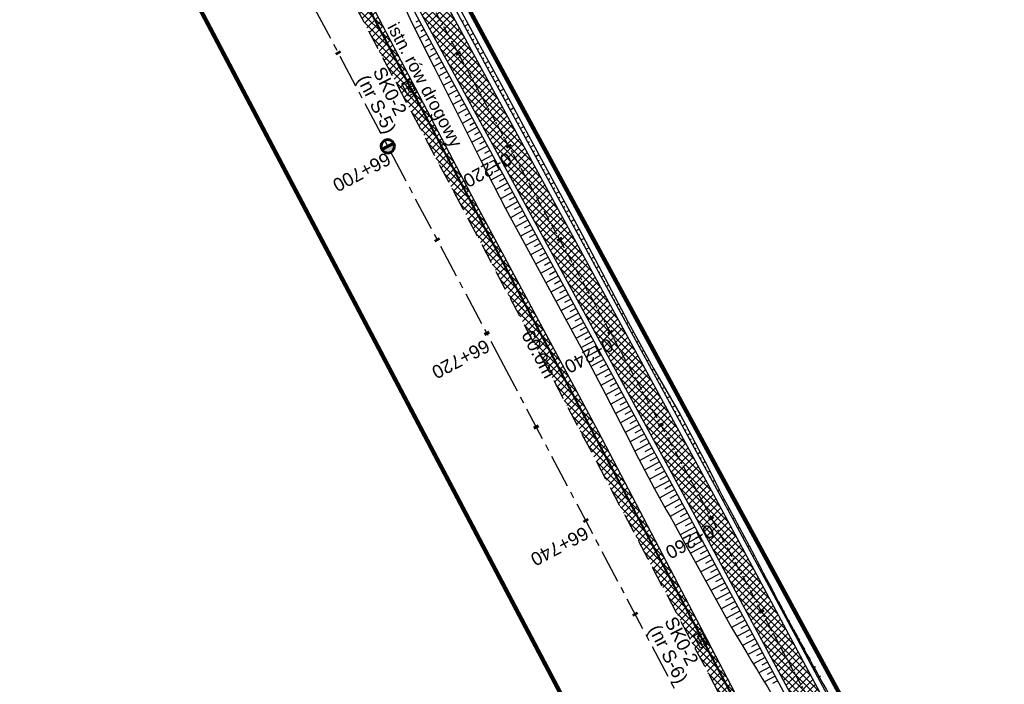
# Model space of a CAD drawing. Header units: metres. Extents: x 7529682 to 7533711, y 5721186 to 5727842.
# Tile 107 of 110: x 7529773 to 7529866, y 5727552 to 5727615. Entities that reach past the tile are written whole.
import ezdxf

# ---------------------------------------------------------------- set-up
doc = ezdxf.new("R2010")
doc.units = ezdxf.units.M
for name, pattern in [('817-dzialki-09-05-04$0$HIDDEN', [0.375, 0.25, -0.125]), ('CENTER', [50.8, 31.75, -6.35, 6.35, -6.35]), ('HIDDEN', [9.525, 6.35, -3.175])]:
    doc.linetypes.add(name, pattern=pattern)
for name, color, linetype in [('C-DROGI-SYTUACJA-ETYKIETY', 7, 'Continuous'), ('D-hatch-pobocza', 131, 'Continuous'), ('D-pobocza', 7, 'Continuous'), ('D-skarpa', 7, 'Continuous'), ('D-skarpa-kreskowanie', 7, 'Continuous')]:
    doc.layers.add(name, color=color, linetype=linetype)
doc.layers.add('D-hatch-ciag-pieszo-rowerowy', color=7, linetype='Continuous', lineweight=13, true_color=0xff9f80)
doc.layers.add('D-LR-etap-III', color=7, linetype='817-dzialki-09-05-04$0$HIDDEN', lineweight=50, true_color=0xff1aff)
for name, color, linetype, lineweight in [('D-krawędzie', 7, 'Continuous', 30), ('D-obrzeża', 7, 'Continuous', 30), ('D-opisy', 7, 'Continuous', 30), ('D-oś', 10, 'CENTER', 30), ('Sieci-T-kanal technologiczny', 4, 'kt kanał technologiczny', 30)]:
    doc.layers.add(name, color=color, linetype=linetype, lineweight=lineweight)
for name, color, linetype, true_color in [('D-opis-KT-dlugosci', 7, 'Continuous', 0xff8000), ('D-opis-KT-studnie', 7, 'Continuous', 0xff8000), ('poprzeczki', 7, 'Continuous', 0x0000c7)]:
    doc.layers.add(name, color=color, linetype=linetype, true_color=true_color)
doc.styles.add('ARIAL', font='arial.ttf', dxfattribs={"height": 1})
doc.styles.get("Standard").update_dxf_attribs({"font": 'arial.ttf'})
doc.linetypes.add('kt kanał technologiczny', pattern='A,1,-0.8,["kt",Standard,S=0.5,R=0,X=-0.7,Y=-0.15],-0.3', length=2.1)
pattern_1 = [(45, (0, 0), (-0.33675960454, 0.33675960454), []), (135, (0, 0), (-0.33675960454, -0.33675960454), [])]

# ---------------------------------------------------------------- blocks, each defined once
blk = doc.blocks.new('kilometraz')
at = {"linetype": 'ByBlock', "lineweight": -2}
blk.add_hatch(color=0, dxfattribs=at).paths.add_polyline_path([(0, -0.28125, 0.41421356), (0.28125, 0, 0.41421356), (0, 0.28125)])
at = {"color": 0, "linetype": 'ByBlock', "lineweight": -2}
blk.add_line((0, 0.28125), (0, -0.28125), dxfattribs=at)
blk.add_circle((0, 0), 0.28125, dxfattribs=at)
blk = doc.blocks.new('AeccTickLine')
at = {"color": 0, "linetype": 'ByBlock', "lineweight": -2}
blk.add_line((0, 1), (0, -1), dxfattribs=at)
blk = doc.blocks.new('SKR2')
at = {"layer": 'Sieci-T-kanal technologiczny', "color": 2, "lineweight": 25}
for points in [[(0.028, -0.188), (0.958, -1.153), (0.282, -1.805), (-0.648, -0.84)], [(-0.038, -0.537), (0.607, -1.206), (0.233, -1.567), (-0.412, -0.898)]]:
    blk.add_lwpolyline(points, close=True, dxfattribs=at)
blk.add_lwpolyline([(-0.09, -1.232), (0.285, -0.872)], dxfattribs=at)

msp = doc.modelspace()

# ---------------------------------------------------------------- hatches: boundary and pattern name
at = {"layer": 'D-hatch-ciag-pieszo-rowerowy'}
h = msp.add_hatch(dxfattribs=at)
h.set_pattern_fill('ANSI37', color=256, scale=0.15, style=0)
h.set_pattern_definition(pattern_1)
edge = h.paths.add_edge_path()
edge.add_line((7529794.958, 5727650.503), (7529776.019, 5727686.408))
edge.add_line((7529776.019, 5727686.408), (7529748.844, 5727737.805))
edge.add_line((7529748.844, 5727737.805), (7529744.118, 5727746.741))
edge.add_arc((7529726.438, 5727737.391), 20, 27.87274, 44.29653)
edge.add_line((7529740.753, 5727751.358), (7529739.549, 5727752.592))
edge.add_arc((7529753.864, 5727766.559), 20, 207.90183, 224.29653, ccw=False)
edge.add_line((7529736.189, 5727757.2), (7529717.235, 5727792.995))
edge.add_line((7529717.235, 5727792.995), (7529715.008, 5727791.858))
edge.add_line((7529715.008, 5727791.858), (7529734.148, 5727755.712))
edge.add_arc((7529751.823, 5727765.071), 20, 207.90183, 224.29653)
edge.add_line((7529737.508, 5727751.104), (7529738.712, 5727749.87))
edge.add_arc((7529724.397, 5727735.903), 20, 27.87276, 44.29653, ccw=False)
edge.add_line((7529742.077, 5727745.253), (7529746.633, 5727736.639))
edge.add_line((7529746.633, 5727736.639), (7529773.808, 5727685.242))
edge.add_line((7529773.808, 5727685.242), (7529792.751, 5727649.328))
edge.add_line((7529792.751, 5727649.328), (7529811.281, 5727614.82))
edge.add_line((7529811.281, 5727614.82), (7529836.657, 5727568.297))
edge.add_line((7529836.657, 5727568.297), (7529856.555, 5727531.255))
edge.add_line((7529856.555, 5727531.255), (7529859.536, 5727525.637))
edge.add_line((7529859.536, 5727525.637), (7529862.565, 5727525.262))
edge.add_line((7529862.565, 5727525.262), (7529858.761, 5727532.432))
edge.add_line((7529858.761, 5727532.432), (7529838.856, 5727569.487))
edge.add_line((7529838.856, 5727569.487), (7529813.479, 5727616.01))
edge.add_line((7529813.479, 5727616.01), (7529794.958, 5727650.503))
at = {"layer": 'D-hatch-pobocza'}
h = msp.add_hatch(dxfattribs=at)
h.set_pattern_fill('ANSI37', color=256, scale=0.15, style=0)
h.set_pattern_definition(pattern_1)
h.paths.add_polyline_path([(7529905.34, 5727429.09), (7529892.28, 5727453.58), (7529881.53, 5727473.69), (7529872.27, 5727491.4), (7529857.46, 5727519.14), (7529841.38, 5727549.79), (7529827.75, 5727575.78), (7529816.4, 5727596.89), (7529800.43, 5727627.4), (7529788.07, 5727650.98), (7529775.85, 5727673.83), (7529761.3, 5727701.31), (7529749.89, 5727722.83), (7529745.5, 5727731.66), (7529738.971, 5727744.085), (7529737.465, 5727743.316), (7529742.213, 5727734.302), (7529762.326, 5727696.274), (7529777.785, 5727667.006), (7529799.322, 5727626.3), (7529822.193, 5727583.156), (7529846.924, 5727536.347), (7529864.752, 5727502.663), (7529900.459, 5727434.965), (7529935.352, 5727369.308), (7529971.476, 5727300.786), (7529988.361, 5727268.841), (7529990.28, 5727268.6), (7529990.329, 5727268.617), (7529981.66, 5727284.96), (7529968.42, 5727309.6), (7529956.4, 5727332.85), (7529943.52, 5727357.04), (7529932.32, 5727378.32), (7529916.68, 5727408.01)])

# ---------------------------------------------------------------- linework, layer by layer
at = {"layer": 'D-krawędzie', "linetype": 'HIDDEN', "ltscale": 0.3}
msp.add_lwpolyline([(7529737.465, 5727743.316), (7529742.213, 5727734.302), (7529762.326, 5727696.274), (7529777.785, 5727667.006), (7529799.322, 5727626.3), (7529822.193, 5727583.156), (7529846.924, 5727536.347), (7529864.752, 5727502.663), (7529900.459, 5727434.965), (7529935.352, 5727369.308), (7529971.476, 5727300.786), (7530006.702, 5727234.141), (7530044.198, 5727163.133), (7530082.89, 5727090.2), (7530098.687, 5727060.362), (7530131.998, 5726997.21), (7530163.822, 5726937.097), (7530204.081, 5726861.013), (7530247.82, 5726778.438)], dxfattribs=at)
at = {"layer": 'D-LR-etap-III', "ltscale": 10, "flags": 128}
msp.add_lwpolyline([(7531750.474, 5723895.103, 0.4, 0.4, 0), (7531750.505, 5723895.13, 0.4, 0.4, 0), (7531682.71, 5724022.92, 0.4, 0.4, 0), (7531619.177, 5724147.204, 0.4, 0.4, 0), (7531592.309, 5724198.489, 0.4, 0.4, 0), (7531553.264, 5724272.919, 0.4, 0.4, 0), (7531504.02, 5724366.79, 0.4, 0.4, 0), (7531482.09, 5724407.62, 0.4, 0.4, 0), (7531412.35, 5724541.183, 0.4, 0.4, 0), (7531388.464, 5724586.93, 0.4, 0.4, 0), (7531345.12, 5724669.94, 0.4, 0.4, 0), (7531127.66, 5725081.67, 0.4, 0.4, 0), (7531059.253, 5725211.041, 0.4, 0.4, 0), (7531008.007, 5725307.954, 0.4, 0.4, 0), (7530964.182, 5725390.836, 0.4, 0.4, 0), (7530914.557, 5725484.684, 0.4, 0.4, 0), (7530865.243, 5725577.494, 0.4, 0.4, 0), (7530840.085, 5725624.059, 0.4, 0.4, 0), (7530802.56, 5725694.925, 0.4, 0.4, 0), (7530755.54, 5725787.51, 0.4, 0.4, 0), (7530708.718, 5725876.303, 0.4, 0.4, 0), (7530695.12, 5725902.09, 0.4, 0.4, 0), (7530642.914, 5726001.078, 0.4, 0.4, 0), (7530634.935, 5726016.147, 0.4, 0.4, 0), (7530610.82, 5726061.93, 0.4, 0.4, 0), (7530610.82, 5726061.93, 0.4, 0.4, 0), (7530607.21, 5726063.51, 0.4, 0.4, 0), (7530597.42, 5726080.68, 0.4, 0.4, 0), (7530591.16, 5726088.44, 0.4, 0.4, 0), (7530581.28, 5726107.21, 0.4, 0.4, 0), (7530571.29, 5726130.56, 0.4, 0.4, 0), (7530549.555, 5726171.527, 0.4, 0.4, 0), (7530531.014, 5726206.474, 0.4, 0.4, 0), (7530516.461, 5726236.017, 0.4, 0.4, 0), (7530500.799, 5726266.141, 0.4, 0.4, 0), (7530491.35, 5726283.94, 0.4, 0.4, 0), (7530482.4, 5726303.41, 0.4, 0.4, 0), (7530482.4, 5726303.41, 0.4, 0.4, 0), (7530450.41, 5726357.28, 0.4, 0.4, 0), (7530397.759, 5726458.5, 0.4, 0.4, 0), (7530334.708, 5726583.665, 0.4, 0.4, 0), (7530303.939, 5726645.168, 0.4, 0.4, 0), (7530300.51, 5726651.778, 0.4, 0.4, 0), (7530289.214, 5726671.967, 0.4, 0.4, 0), (7530281.54, 5726685.57, 0.4, 0.4, 0), (7530261.371, 5726724.163, 0.4, 0.4, 0), (7530254.03, 5726738.21, 0.4, 0.4, 0), (7530197.22, 5726845.06, 0.4, 0.4, 0), (7530194.71, 5726849.15, 0.4, 0.4, 0), (7530195.92, 5726850.75, 0.4, 0.4, 0), (7530170.547, 5726892.961, 0.4, 0.4, 0), (7530143.175, 5726945.066, 0.4, 0.4, 0), (7530105.06, 5727018.32, 0.4, 0.4, 0), (7530100.06, 5727027.16, 0.4, 0.4, 0), (7530062.319, 5727099.625, 0.4, 0.4, 0), (7530015.379, 5727189.42, 0.4, 0.4, 0), (7529983.208, 5727250.207, 0.4, 0.4, 0), (7529953.284, 5727306.747, 0.4, 0.4, 0), (7529900.671, 5727406.159, 0.4, 0.4, 0), (7529890.63, 5727425.131, 0.4, 0.4, 0), (7529875.155, 5727454.426, 0.4, 0.4, 0), (7529857.56, 5727487.787, 0.4, 0.4, 0), (7529835.194, 5727530.193, 0.4, 0.4, 0), (7529811.741, 5727574.662, 0.4, 0.4, 0), (7529792.102, 5727611.923, 0.4, 0.4, 0), (7529768.066, 5727657.47, 0.4, 0.4, 0), (7529755.211, 5727682.131, 0.4, 0.4, 0), (7529753.31, 5727681.13, 0.4, 0.4, 0), (7529739.21, 5727707.77, 0.4, 0.4, 0), (7529735.395, 5727711.252, 0.4, 0.4, 0), (7529725.42, 5727730.2, 0.4, 0.4, 0), (7529723.55, 5727729.88, 0.4, 0.4, 0), (7529695.567, 5727782.932, 0.4, 0.4, 0), (7529717.68, 5727794.024, 0.4, 0.4, 0), (7529736.275, 5727758.647, 0.4, 0.4, 0), (7529736.275, 5727758.647, 0.4, 0.4, 0), (7529744.511, 5727750.406, 0.4, 0.4, 0), (7529744.511, 5727750.406, 0.4, 0.4, 0), (7529750.283, 5727738.55, 0.4, 0.4, 0), (7529777.109, 5727687.569, 0.4, 0.4, 0), (7529796.515, 5727651.33, 0.4, 0.4, 0), (7529814.938, 5727616.793, 0.4, 0.4, 0), (7529839.007, 5727572.304, 0.4, 0.4, 0), (7529860.618, 5727532.509, 0.4, 0.4, 0), (7529882.349, 5727491.504, 0.4, 0.4, 0), (7529904.865, 5727449.096, 0.4, 0.4, 0), (7529920.747, 5727418.885, 0.4, 0.4, 0), (7529946.677, 5727368.547, 0.4, 0.4, 0), (7529972.025, 5727320.573, 0.4, 0.4, 0), (7529987.74, 5727290.153, 0.4, 0.4, 0), (7529996.497, 5727273.662, 0.4, 0.4, 0), (7530017.541, 5727234.203, 0.4, 0.4, 0), (7530033.054, 5727204.864, 0.4, 0.4, 0), (7530051.623, 5727170.223, 0.4, 0.4, 0), (7530069.277, 5727137.016, 0.4, 0.4, 0), (7530089.385, 5727097.534, 0.4, 0.4, 0), (7530109.713, 5727060.747, 0.4, 0.4, 0), (7530136.77, 5727011.64, 0.4, 0.4, 0), (7530162.447, 5726962.744, 0.4, 0.4, 0), (7530187.674, 5726916.992, 0.4, 0.4, 0), (7530207.821, 5726879.335, 0.4, 0.4, 0), (7530230.626, 5726834.519, 0.4, 0.4, 0), (7530262.288, 5726776.618, 0.4, 0.4, 0), (7530277.51, 5726760.213, 0.4, 0.4, 0), (7530286.037, 5726744.107, 0.4, 0.4, 0), (7530288.097, 5726735.884, 0.4, 0.4, 0), (7530290.394, 5726725.047, 0.4, 0.4, 0), (7530296.177, 5726713.583, 0.4, 0.4, 0), (7530302.726, 5726701.182, 0.4, 0.4, 0), (7530325.685, 5726657.466, 0.4, 0.4, 0), (7530343.244, 5726623.649, 0.4, 0.4, 0), (7530360.23, 5726591.747, 0.4, 0.4, 0), (7530383.209, 5726548.059, 0.4, 0.4, 0), (7530406.018, 5726503.606, 0.4, 0.4, 0), (7530427.465, 5726462.62, 0.4, 0.4, 0), (7530447.928, 5726424.388, 0.4, 0.4, 0), (7530471.127, 5726379.921, 0.4, 0.4, 0), (7530490.501, 5726343.033, 0.4, 0.4, 0), (7530509.499, 5726306.733, 0.4, 0.4, 0), (7530529.89, 5726267.244, 0.4, 0.4, 0), (7530543.852, 5726238.99, 0.4, 0.4, 0), (7530554.809, 5726218.944, 0.4, 0.4, 0), (7530559.027, 5726212.223, 0.4, 0.4, 0), (7530563.061, 5726206.41, 0.4, 0.4, 0), (7530566.934, 5726200.464, 0.4, 0.4, 0), (7530569.771, 5726194.902, 0.4, 0.4, 0), (7530571.473, 5726191.282, 0.4, 0.4, 0), (7530572.839, 5726188.025, 0.4, 0.4, 0), (7530575.295, 5726182.035, 0.4, 0.4, 0), (7530579.737, 5726173.306, 0.4, 0.4, 0), (7530583.3, 5726167.41, 0.4, 0.4, 0), (7530593.4, 5726163.33, 0.4, 0.4, 0), (7530598.618, 5726155.264, 0.4, 0.4, 0), (7530608.258, 5726140.497, 0.4, 0.4, 0), (7530603.27, 5726136.83, 0.4, 0.4, 0), (7530606.53, 5726131.84, 0.4, 0.4, 0), (7530604.239, 5726124.217, 0.4, 0.4, 0), (7530605.847, 5726121.63, 0.4, 0.4, 0), (7530608.972, 5726116.164, 0.4, 0.4, 0), (7530618.114, 5726097.791, 0.4, 0.4, 0), (7530651.213, 5726034.96, 0.4, 0.4, 0), (7530670.244, 5725998.611, 0.4, 0.4, 0), (7530698.075, 5725945.953, 0.4, 0.4, 0), (7530716.506, 5725911.305, 0.4, 0.4, 0), (7530735.223, 5725875.667, 0.4, 0.4, 0), (7530752.504, 5725842.155, 0.4, 0.4, 0), (7530778.311, 5725793.501, 0.4, 0.4, 0), (7530797.5, 5725756.382, 0.4, 0.4, 0), (7530812.519, 5725728.289, 0.4, 0.4, 0), (7530820.039, 5725713.16, 0.4, 0.4, 0), (7530822.422, 5725710.194, 0.4, 0.4, 0), (7530833.155, 5725688.801, 0.4, 0.4, 0), (7530849.629, 5725656.159, 0.4, 0.4, 0), (7530867.983, 5725621.964, 0.4, 0.4, 0), (7530872.63, 5725612.888, 0.4, 0.4, 0), (7530880.354, 5725597.595, 0.4, 0.4, 0), (7530883.839, 5725593.389, 0.4, 0.4, 0), (7530891.782, 5725587.763, 0.4, 0.4, 0), (7530895.039, 5725584.281, 0.4, 0.4, 0), (7530897.034, 5725580.941, 0.4, 0.4, 0), (7530900.952, 5725579.946, 0.4, 0.4, 0), (7530904.81, 5725571.977, 0.4, 0.4, 0), (7530903.682, 5725568.566, 0.4, 0.4, 0), (7530908.901, 5725558.845, 0.4, 0.4, 0), (7530910.252, 5725545.672, 0.4, 0.4, 0), (7530912.873, 5725538.646, 0.4, 0.4, 0), (7530945.278, 5725478.464, 0.4, 0.4, 0), (7530959.692, 5725450.246, 0.4, 0.4, 0), (7531002.827, 5725368.192, 0.4, 0.4, 0), (7531044.704, 5725290.314, 0.4, 0.4, 0), (7531064.099, 5725253.213, 0.4, 0.4, 0), (7531083.01, 5725216.678, 0.4, 0.4, 0), (7531113.013, 5725158.466, 0.4, 0.4, 0), (7531137.364, 5725113.071, 0.4, 0.4, 0), (7531150.831, 5725086.712, 0.4, 0.4, 0), (7531159.746, 5725076.641, 0.4, 0.4, 0), (7531166.31, 5725074.58, 0.4, 0.4, 0), (7531172.29, 5725062.58, 0.4, 0.4, 0), (7531170.59, 5725055.606, 0.4, 0.4, 0), (7531173.733, 5725044.081, 0.4, 0.4, 0), (7531215.342, 5724964.86, 0.4, 0.4, 0), (7531238.054, 5724921.685, 0.4, 0.4, 0), (7531262.39, 5724875.283, 0.4, 0.4, 0), (7531295.587, 5724811.266, 0.4, 0.4, 0), (7531348.488, 5724712.363, 0.4, 0.4, 0), (7531363.741, 5724682.684, 0.4, 0.4, 0), (7531366.987, 5724675.865, 0.4, 0.4, 0), (7531382.541, 5724646.111, 0.4, 0.4, 0), (7531401.299, 5724610.875, 0.4, 0.4, 0), (7531428.965, 5724558.862, 0.4, 0.4, 0), (7531449.111, 5724520.398, 0.4, 0.4, 0), (7531477.293, 5724465.831, 0.4, 0.4, 0), (7531500.996, 5724421.113, 0.4, 0.4, 0), (7531512.122, 5724400.549, 0.4, 0.4, 0), (7531513.782, 5724396.757, 0.4, 0.4, 0), (7531526.32, 5724379.39, 0.4, 0.4, 0), (7531566.784, 5724302.736, 0.4, 0.4, 0), (7531612.277, 5724225.61, 0.4, 0.4, 0), (7531620.493, 5724210.548, 0.4, 0.4, 0), (7531631.578, 5724196.258, 0.4, 0.4, 0), (7531653.484, 5724152.434, 0.4, 0.4, 0), (7531661.151, 5724128.494, 0.4, 0.4, 0), (7531673.881, 5724101.186, 0.4, 0.4, 0), (7531684.691, 5724081.184, 0.4, 0.4, 0), (7531699.212, 5724051.17, 0.4, 0.4, 0), (7531704.034, 5724040.584, 0.4, 0.4, 0), (7531704.034, 5724040.584, 0.4, 0.4, 0), (7531703.913, 5724037.17, 0.4, 0.4, 0), (7531736.42, 5723969.232, 0.4, 0.4, 0), (7531738.285, 5723967.699, 0.4, 0.4, 0), (7531742.181, 5723962.346, 0.4, 0.4, 0), (7531744.286, 5723958.616, 0.4, 0.4, 0), (7531755.393, 5723944.193, 0.4, 0.4, 0), (7531758.69, 5723936.76, 0.4, 0.4, 0), (7531780.08, 5723929.25, 0.4, 0.4, 0), (7531792.612, 5723906.338, 0.4, 0.4, 0), (7531792.612, 5723906.338, 0.4, 0.4, 0), (7531756.962, 5723883.055, 0.4, 0.4, 0), (7531750.46, 5723895.13, 0.4, 0.4, 0), (7531750.46, 5723895.13, 0, 0, 0)], format="xyseb", dxfattribs=at)
at = {"layer": 'D-obrzeża'}
for points in [[(7529996.408, 5727271.05), (7529995.888, 5727272.04), (7529987.333, 5727287.9), (7529970.791, 5727319.398), (7529945.39, 5727367.318), (7529919.647, 5727417.711), (7529903.693, 5727447.921), (7529879.894, 5727492.595), (7529858.761, 5727532.432), (7529838.856, 5727569.487), (7529813.479, 5727616.01), (7529794.958, 5727650.503), (7529776.019, 5727686.408), (7529748.844, 5727737.805), (7529744.118, 5727746.741, 0.071785), (7529740.753, 5727751.358), (7529739.549, 5727752.592, -0.071658), (7529736.189, 5727757.2), (7529717.235, 5727792.995)], [(7530013.813, 5727232.534), (7529993.681, 5727270.865), (7529985.127, 5727286.725), (7529968.58, 5727318.231), (7529943.172, 5727366.164), (7529917.429, 5727416.559), (7529901.485, 5727446.75), (7529877.686, 5727491.422), (7529856.555, 5727531.255), (7529836.657, 5727568.297), (7529811.281, 5727614.82), (7529792.751, 5727649.328), (7529773.808, 5727685.242), (7529746.633, 5727736.639), (7529746.633, 5727736.639), (7529742.077, 5727745.253, 0.071785), (7529738.712, 5727749.87), (7529737.508, 5727751.104, -0.071658), (7529734.148, 5727755.712), (7529715.008, 5727791.858)]]:
    msp.add_lwpolyline(points, format="xyb", dxfattribs=at)
at = {"layer": 'D-oś', "ltscale": 0.1}
msp.add_lwpolyline([(7530244.732, 5726776.79), (7530200.988, 5726859.376), (7530160.728, 5726935.459), (7530128.903, 5726995.575), (7530095.593, 5727058.727), (7530079.798, 5727088.56), (7530041.105, 5727161.496), (7530003.607, 5727232.506), (7529968.381, 5727299.153), (7529932.259, 5727367.671), (7529897.365, 5727433.327), (7529861.657, 5727501.028), (7529843.829, 5727534.712), (7529819.1, 5727581.518), (7529796.228, 5727624.663), (7529774.69, 5727665.371), (7529759.232, 5727694.637), (7529739.12, 5727732.663), (7529700.238, 5727806.043)], dxfattribs=at)
at = {"layer": 'D-oś', "ltscale": 0.03}
msp.add_lwpolyline([(7529714.301, 5727795.865), (7529735.169, 5727756.456, 0.071658), (7529738.529, 5727751.848), (7529739.732, 5727750.614, -0.071785), (7529743.098, 5727745.997), (7529747.739, 5727737.221), (7529774.913, 5727685.825), (7529793.855, 5727649.915), (7529812.38, 5727615.415), (7529837.757, 5727568.892), (7529857.658, 5727531.843), (7529878.79, 5727492.008), (7529902.589, 5727447.335), (7529918.538, 5727417.135), (7529944.281, 5727366.741), (7529969.685, 5727318.815), (7529986.23, 5727287.312), (7529994.785, 5727271.452), (7530014.919, 5727233.118)], format="xyb", dxfattribs=at)
at = {"layer": 'D-pobocza'}
for points in [[(7529719.962, 5727788.914), (7529736.631, 5727757.434, 0.071658), (7529739.907, 5727752.941), (7529741.111, 5727751.707, -0.071785), (7529744.56, 5727746.975), (7529749.286, 5727738.039), (7529776.461, 5727686.642), (7529795.4, 5727650.738), (7529813.919, 5727616.248), (7529839.296, 5727569.725), (7529859.202, 5727532.667), (7529880.335, 5727492.83), (7529904.135, 5727448.155), (7529920.091, 5727417.942), (7529945.833, 5727367.549), (7529971.233, 5727319.631), (7529987.775, 5727288.135), (7529996.33, 5727272.275), (7529996.866, 5727271.253)], [(7529718.045, 5727785.054), (7529733.706, 5727755.478, 0.071658), (7529737.151, 5727750.754), (7529738.354, 5727749.521, -0.071785), (7529741.635, 5727745.019), (7529746.191, 5727736.405), (7529773.366, 5727685.008), (7529792.31, 5727649.093), (7529810.841, 5727614.582), (7529836.218, 5727568.059), (7529856.114, 5727531.019), (7529877.245, 5727491.187), (7529901.043, 5727446.515), (7529916.985, 5727416.328), (7529942.728, 5727365.933), (7529968.137, 5727317.998), (7529984.685, 5727286.49), (7529993.24, 5727270.63), (7529993.656, 5727269.837)]]:
    msp.add_lwpolyline(points, format="xyb", dxfattribs=at)
at = {"layer": 'D-pobocza', "linetype": 'ByBlock'}
msp.add_lwpolyline([(7529990.329, 5727268.617), (7529981.66, 5727284.96), (7529968.42, 5727309.6), (7529956.4, 5727332.85), (7529943.52, 5727357.04), (7529932.32, 5727378.32), (7529916.68, 5727408.01), (7529905.34, 5727429.09), (7529892.28, 5727453.58), (7529881.53, 5727473.69), (7529872.27, 5727491.4), (7529857.46, 5727519.14), (7529841.38, 5727549.79), (7529827.75, 5727575.78), (7529816.4, 5727596.89), (7529800.43, 5727627.4), (7529788.07, 5727650.98), (7529775.85, 5727673.83), (7529761.3, 5727701.31), (7529749.89, 5727722.83), (7529745.5, 5727731.66), (7529738.971, 5727744.085), (7529737.465, 5727743.316)], dxfattribs=at)
at = {"layer": 'D-skarpa', "linetype": 'Continuous'}
for points in [[(7529808.995, 5727616.822), (7529810.217, 5727614.253), (7529812.196, 5727610.298), (7529816.673, 5727601.35), (7529818.954, 5727596.898), (7529826.106, 5727583.713), (7529828.455, 5727579.299), (7529830.745, 5727574.853), (7529831.237, 5727573.888), (7529833.064, 5727570.422), (7529834.204, 5727568.368), (7529834.534, 5727567.787), (7529834.819, 5727567.29), (7529835.49, 5727566.074), (7529840.326, 5727557.321, -0.001967), (7529848.058, 5727544.446)], [(7529814.279, 5727616.435), (7529816.379, 5727612.58), (7529818.767, 5727608.187), (7529821.152, 5727603.792), (7529823.523, 5727599.39), (7529825.891, 5727594.987), (7529830.566, 5727586.146), (7529832.974, 5727581.764), (7529835.467, 5727577.428), (7529835.988, 5727576.48), (7529837.804, 5727573.007), (7529838.875, 5727570.916), (7529839.176, 5727570.32), (7529839.435, 5727569.808), (7529840.102, 5727568.551), (7529842.461, 5727564.143, 0.009715), (7529852.031, 5727546.581)]]:
    msp.add_lwpolyline(points, format="xyb", dxfattribs=at)
at = {"layer": 'D-skarpa-kreskowanie', "linetype": 'Continuous'}
for p, q in [((7529811.035, 5727614.226, 107.727), (7529810.403, 5727613.881, 107.247)), ((7529810.796, 5727614.666, 107.72), (7529810.487, 5727614.5, 107.487)), ((7529814.846, 5727614.549, 107.876), (7529815.023, 5727614.646, 107.741)), ((7529815.085, 5727614.11, 107.882), (7529815.44, 5727614.303, 107.613)), ((7529811.514, 5727613.348, 107.739), (7529810.851, 5727612.987, 107.236)), ((7529811.274, 5727613.787, 107.733), (7529810.951, 5727613.611, 107.487)), ((7529815.325, 5727613.671, 107.888), (7529815.502, 5727613.768, 107.754)), ((7529815.564, 5727613.232, 107.895), (7529815.918, 5727613.425, 107.626)), ((7529811.993, 5727612.471, 107.752), (7529811.298, 5727612.092, 107.225)), ((7529811.753, 5727612.909, 107.745), (7529811.414, 5727612.724, 107.488)), ((7529815.804, 5727612.793, 107.901), (7529815.98, 5727612.89, 107.767)), ((7529816.043, 5727612.354, 107.907), (7529816.396, 5727612.547, 107.639)), ((7529812.472, 5727611.593, 107.764), (7529811.746, 5727611.197, 107.214)), ((7529812.232, 5727612.032, 107.758), (7529811.877, 5727611.838, 107.489)), ((7529816.282, 5727611.915, 107.914), (7529816.459, 5727612.011, 107.78)), ((7529816.522, 5727611.476, 107.92), (7529816.874, 5727611.668, 107.652)), ((7529812.95, 5727610.715, 107.777), (7529812.194, 5727610.302, 107.202)), ((7529812.711, 5727611.154, 107.77), (7529812.341, 5727610.952, 107.489)), ((7529816.761, 5727611.037, 107.926), (7529816.937, 5727611.133, 107.793)), ((7529817.001, 5727610.598, 107.932), (7529817.352, 5727610.79, 107.666)), ((7529813.429, 5727609.837, 107.789), (7529812.642, 5727609.407, 107.191)), ((7529813.19, 5727610.276, 107.783), (7529812.804, 5727610.065, 107.49)), ((7529817.24, 5727610.159, 107.939), (7529817.415, 5727610.255, 107.806)), ((7529817.48, 5727609.721, 107.945), (7529817.829, 5727609.911, 107.679)), ((7529813.908, 5727608.959, 107.802), (7529813.09, 5727608.513, 107.18)), ((7529813.669, 5727609.398, 107.796), (7529813.267, 5727609.179, 107.491)), ((7529817.719, 5727609.282, 107.951), (7529817.894, 5727609.377, 107.819)), ((7529817.958, 5727608.843, 107.957), (7529818.307, 5727609.033, 107.693)), ((7529814.387, 5727608.081, 107.814), (7529813.537, 5727607.618, 107.169)), ((7529814.148, 5727608.52, 107.808), (7529813.731, 5727608.293, 107.491)), ((7529818.198, 5727608.404, 107.964), (7529818.372, 5727608.499, 107.832)), ((7529818.437, 5727607.965, 107.97), (7529818.785, 5727608.154, 107.706)), ((7529814.866, 5727607.203, 107.827), (7529813.985, 5727606.723, 107.158)), ((7529814.626, 5727607.642, 107.821), (7529814.194, 5727607.406, 107.492)), ((7529818.677, 5727607.526, 107.976), (7529818.85, 5727607.62, 107.845)), ((7529818.916, 5727607.087, 107.982), (7529819.262, 5727607.275, 107.72)), ((7529815.345, 5727606.325, 107.839), (7529814.433, 5727605.828, 107.147)), ((7529815.105, 5727606.764, 107.833), (7529814.657, 5727606.52, 107.493)), ((7529815.584, 5727605.886, 107.846), (7529815.12, 5727605.633, 107.494)), ((7529819.156, 5727606.648, 107.989), (7529819.328, 5727606.742, 107.858)), ((7529819.395, 5727606.209, 107.995), (7529819.739, 5727606.396, 107.734)), ((7529819.634, 5727605.77, 108.001), (7529819.806, 5727605.863, 107.871)), ((7529815.824, 5727605.447, 107.852), (7529814.881, 5727604.933, 107.136)), ((7529816.063, 5727605.008, 107.858), (7529815.584, 5727604.747, 107.494)), ((7529819.874, 5727605.331, 108.008), (7529820.216, 5727605.518, 107.748)), ((7529820.113, 5727604.892, 108.014), (7529820.284, 5727604.985, 107.884)), ((7529816.302, 5727604.569, 107.864), (7529815.328, 5727604.038, 107.125)), ((7529816.542, 5727604.131, 107.871), (7529816.047, 5727603.861, 107.495)), ((7529820.353, 5727604.453, 108.02), (7529820.693, 5727604.639, 107.762)), ((7529820.592, 5727604.014, 108.026), (7529820.762, 5727604.107, 107.898)), ((7529816.781, 5727603.692, 107.877), (7529815.776, 5727603.143, 107.114)), ((7529817.021, 5727603.253, 107.883), (7529816.51, 5727602.974, 107.496)), ((7529820.832, 5727603.575, 108.033), (7529821.17, 5727603.76, 107.776)), ((7529821.071, 5727603.136, 108.039), (7529821.239, 5727603.228, 107.911)), ((7529817.26, 5727602.814, 107.89), (7529816.224, 5727602.248, 107.103)), ((7529817.5, 5727602.375, 107.896), (7529816.974, 5727602.088, 107.496)), ((7529821.31, 5727602.697, 108.045), (7529821.644, 5727602.879, 107.792)), ((7529821.55, 5727602.258, 108.051), (7529821.715, 5727602.349, 107.926)), ((7529817.739, 5727601.936, 107.902), (7529816.671, 5727601.354, 107.091)), ((7529817.978, 5727601.497, 107.908), (7529817.439, 5727601.203, 107.499)), ((7529821.789, 5727601.819, 108.058), (7529822.118, 5727601.999, 107.808)), ((7529822.029, 5727601.381, 108.064), (7529822.192, 5727601.47, 107.94)), ((7529818.218, 5727601.058, 107.915), (7529817.128, 5727600.463, 107.087)), ((7529818.457, 5727600.619, 107.921), (7529817.906, 5727600.319, 107.503)), ((7529822.268, 5727600.942, 108.07), (7529822.592, 5727601.118, 107.824)), ((7529822.508, 5727600.503, 108.076), (7529822.668, 5727600.59, 107.954)), ((7529818.697, 5727600.18, 107.927), (7529817.584, 5727599.573, 107.082)), ((7529818.936, 5727599.741, 107.933), (7529818.374, 5727599.434, 107.506)), ((7529822.747, 5727600.064, 108.083), (7529823.066, 5727600.238, 107.84)), ((7529822.986, 5727599.625, 108.089), (7529823.145, 5727599.711, 107.969)), ((7529823.226, 5727599.186, 108.095), (7529823.54, 5727599.357, 107.857)), ((7529819.176, 5727599.302, 107.94), (7529818.04, 5727598.683, 107.077)), ((7529819.654, 5727598.424, 107.952), (7529818.496, 5727597.792, 107.072)), ((7529819.415, 5727598.863, 107.946), (7529818.841, 5727598.55, 107.51)), ((7529823.465, 5727598.747, 108.102), (7529823.621, 5727598.832, 107.983)), ((7529823.705, 5727598.308, 108.108), (7529824.014, 5727598.477, 107.873)), ((7529820.133, 5727597.546, 107.965), (7529818.952, 5727596.902, 107.067)), ((7529819.894, 5727597.985, 107.958), (7529819.309, 5727597.666, 107.514)), ((7529823.944, 5727597.869, 108.114), (7529824.097, 5727597.953, 107.998)), ((7529824.184, 5727597.43, 108.12), (7529824.488, 5727597.596, 107.889)), ((7529820.612, 5727596.668, 107.977), (7529819.429, 5727596.023, 107.078)), ((7529820.373, 5727597.107, 107.971), (7529819.781, 5727596.785, 107.522)), ((7529824.423, 5727596.991, 108.127), (7529824.574, 5727597.073, 108.012)), ((7529824.662, 5727596.552, 108.133), (7529824.962, 5727596.715, 107.906)), ((7529821.091, 5727595.791, 107.99), (7529819.905, 5727595.144, 107.089)), ((7529820.852, 5727596.23, 107.984), (7529820.259, 5727595.906, 107.534)), ((7529824.902, 5727596.113, 108.139), (7529825.05, 5727596.194, 108.027)), ((7529825.141, 5727595.674, 108.145), (7529825.435, 5727595.835, 107.922)), ((7529821.57, 5727594.913, 108.002), (7529820.382, 5727594.265, 107.1)), ((7529821.33, 5727595.352, 107.996), (7529820.737, 5727595.028, 107.545)), ((7529825.381, 5727595.235, 108.152), (7529825.526, 5727595.315, 108.041)), ((7529825.62, 5727594.796, 108.158), (7529825.909, 5727594.954, 107.939)), ((7529822.049, 5727594.035, 108.015), (7529820.859, 5727593.386, 107.111)), ((7529821.809, 5727594.474, 108.009), (7529821.215, 5727594.15, 107.557)), ((7529825.86, 5727594.357, 108.164), (7529826.001, 5727594.435, 108.057)), ((7529826.099, 5727593.918, 108.17), (7529826.376, 5727594.07, 107.96)), ((7529822.528, 5727593.157, 108.027), (7529821.336, 5727592.507, 107.122)), ((7529822.288, 5727593.596, 108.021), (7529821.693, 5727593.271, 107.569)), ((7529826.338, 5727593.48, 108.177), (7529826.474, 5727593.554, 108.074)), ((7529826.578, 5727593.041, 108.183), (7529826.844, 5727593.186, 107.981)), ((7529823.006, 5727592.279, 108.04), (7529821.813, 5727591.628, 107.133)), ((7529822.767, 5727592.718, 108.034), (7529822.171, 5727592.393, 107.581)), ((7529826.817, 5727592.602, 108.189), (7529826.947, 5727592.673, 108.09)), ((7529827.057, 5727592.163, 108.196), (7529827.311, 5727592.302, 108.002)), ((7529823.485, 5727591.401, 108.052), (7529822.289, 5727590.749, 107.144)), ((7529823.246, 5727591.84, 108.046), (7529822.648, 5727591.514, 107.593)), ((7529823.725, 5727590.962, 108.059), (7529823.126, 5727590.636, 107.604)), ((7529827.296, 5727591.724, 108.202), (7529827.421, 5727591.792, 108.107)), ((7529827.536, 5727591.285, 108.208), (7529827.779, 5727591.418, 108.023)), ((7529823.964, 5727590.523, 108.065), (7529822.766, 5727589.87, 107.155)), ((7529824.204, 5727590.084, 108.071), (7529823.604, 5727589.757, 107.616)), ((7529827.775, 5727590.846, 108.214), (7529827.894, 5727590.911, 108.124)), ((7529828.014, 5727590.407, 108.221), (7529828.246, 5727590.533, 108.044)), ((7529828.254, 5727589.968, 108.227), (7529828.367, 5727590.03, 108.141)), ((7529824.443, 5727589.645, 108.078), (7529823.243, 5727588.991, 107.166)), ((7529824.682, 5727589.206, 108.084), (7529824.082, 5727588.879, 107.628)), ((7529828.493, 5727589.529, 108.233), (7529828.714, 5727589.649, 108.066)), ((7529828.733, 5727589.09, 108.239), (7529828.84, 5727589.149, 108.158)), ((7529824.922, 5727588.767, 108.09), (7529823.72, 5727588.112, 107.177)), ((7529825.161, 5727588.328, 108.096), (7529824.56, 5727588, 107.64)), ((7529828.972, 5727588.651, 108.246), (7529829.181, 5727588.765, 108.087)), ((7529829.212, 5727588.212, 108.252), (7529829.313, 5727588.268, 108.175)), ((7529825.401, 5727587.89, 108.103), (7529824.197, 5727587.233, 107.188)), ((7529825.64, 5727587.451, 108.109), (7529825.038, 5727587.122, 107.651)), ((7529829.451, 5727587.773, 108.258), (7529829.649, 5727587.881, 108.108)), ((7529829.69, 5727587.334, 108.264), (7529829.786, 5727587.387, 108.191)), ((7529825.88, 5727587.012, 108.115), (7529824.674, 5727586.354, 107.199)), ((7529826.119, 5727586.573, 108.121), (7529825.515, 5727586.244, 107.663)), ((7529829.93, 5727586.895, 108.271), (7529830.116, 5727586.997, 108.129)), ((7529830.169, 5727586.456, 108.277), (7529830.26, 5727586.506, 108.208)), ((7529826.358, 5727586.134, 108.128), (7529825.15, 5727585.475, 107.21)), ((7529826.598, 5727585.695, 108.134), (7529825.993, 5727585.365, 107.675)), ((7529830.409, 5727586.017, 108.283), (7529830.584, 5727586.113, 108.15)), ((7529830.648, 5727585.578, 108.29), (7529830.737, 5727585.627, 108.222)), ((7529826.837, 5727585.256, 108.14), (7529825.627, 5727584.596, 107.221)), ((7529827.077, 5727584.817, 108.146), (7529826.471, 5727584.487, 107.687)), ((7529830.888, 5727585.14, 108.296), (7529831.066, 5727585.237, 108.16)), ((7529831.127, 5727584.701, 108.302), (7529831.217, 5727584.75, 108.234)), ((7529827.316, 5727584.378, 108.153), (7529826.104, 5727583.717, 107.232)), ((7529827.795, 5727583.5, 108.165), (7529826.574, 5727582.834, 107.238)), ((7529827.556, 5727583.939, 108.159), (7529826.947, 5727583.607, 107.697)), ((7529831.366, 5727584.262, 108.308), (7529831.547, 5727584.36, 108.171)), ((7529831.606, 5727583.823, 108.315), (7529831.697, 5727583.872, 108.245)), ((7529828.274, 5727582.622, 108.178), (7529827.043, 5727581.951, 107.243)), ((7529828.034, 5727583.061, 108.172), (7529827.422, 5727582.727, 107.706)), ((7529831.845, 5727583.384, 108.321), (7529832.029, 5727583.484, 108.182)), ((7529832.085, 5727582.945, 108.327), (7529832.177, 5727582.995, 108.257)), ((7529832.324, 5727582.506, 108.333), (7529832.51, 5727582.607, 108.192)), ((7529828.753, 5727581.744, 108.19), (7529827.513, 5727581.068, 107.249)), ((7529828.513, 5727582.183, 108.184), (7529827.896, 5727581.846, 107.715)), ((7529832.564, 5727582.067, 108.34), (7529832.657, 5727582.118, 108.269)), ((7529832.803, 5727581.628, 108.346), (7529832.992, 5727581.731, 108.202)), ((7529829.232, 5727580.866, 108.203), (7529827.983, 5727580.185, 107.255)), ((7529828.992, 5727581.305, 108.197), (7529828.37, 5727580.966, 107.724)), ((7529833.042, 5727581.189, 108.352), (7529833.142, 5727581.243, 108.277)), ((7529833.282, 5727580.75, 108.358), (7529833.491, 5727580.864, 108.2)), ((7529829.71, 5727579.989, 108.215), (7529828.453, 5727579.302, 107.26)), ((7529829.471, 5727580.427, 108.209), (7529828.844, 5727580.086, 107.733)), ((7529833.521, 5727580.311, 108.365), (7529833.631, 5727580.371, 108.282)), ((7529833.761, 5727579.872, 108.371), (7529833.99, 5727579.997, 108.197)), ((7529830.189, 5727579.111, 108.228), (7529828.911, 5727578.413, 107.257)), ((7529829.95, 5727579.55, 108.222), (7529829.316, 5727579.204, 107.74)), ((7529834, 5727579.433, 108.377), (7529834.12, 5727579.498, 108.287)), ((7529834.24, 5727578.994, 108.384), (7529834.488, 5727579.13, 108.195)), ((7529830.668, 5727578.233, 108.24), (7529829.369, 5727577.524, 107.254)), ((7529830.429, 5727578.672, 108.234), (7529829.784, 5727578.32, 107.745)), ((7529834.479, 5727578.555, 108.39), (7529834.608, 5727578.626, 108.292)), ((7529834.718, 5727578.116, 108.396), (7529834.987, 5727578.263, 108.192)), ((7529831.147, 5727577.355, 108.253), (7529829.827, 5727576.635, 107.251)), ((7529830.908, 5727577.794, 108.247), (7529830.253, 5727577.437, 107.749)), ((7529834.958, 5727577.677, 108.402), (7529835.097, 5727577.753, 108.297)), ((7529835.197, 5727577.239, 108.409), (7529835.485, 5727577.395, 108.19)), ((7529831.626, 5727576.477, 108.266), (7529830.285, 5727575.746, 107.247)), ((7529831.386, 5727576.916, 108.259), (7529830.721, 5727576.553, 107.754)), ((7529835.437, 5727576.8, 108.415), (7529835.581, 5727576.878, 108.305)), ((7529835.676, 5727576.361, 108.421), (7529835.966, 5727576.519, 108.201)), ((7529832.105, 5727575.599, 108.278), (7529830.743, 5727574.856, 107.244)), ((7529831.865, 5727576.038, 108.272), (7529831.19, 5727575.67, 107.759)), ((7529832.344, 5727575.16, 108.284), (7529831.657, 5727574.785, 107.763)), ((7529835.916, 5727575.922, 108.426), (7529836.057, 5727575.999, 108.318)), ((7529836.155, 5727575.483, 108.43), (7529836.431, 5727575.633, 108.221)), ((7529832.584, 5727574.721, 108.291), (7529831.198, 5727573.965, 107.238)), ((7529832.823, 5727574.282, 108.295), (7529832.126, 5727573.902, 107.766)), ((7529836.394, 5727575.044, 108.434), (7529836.528, 5727575.117, 108.332)), ((7529836.634, 5727574.605, 108.439), (7529836.894, 5727574.747, 108.241)), ((7529836.873, 5727574.166, 108.443), (7529837, 5727574.235, 108.347)), ((7529833.062, 5727573.843, 108.3), (7529831.663, 5727573.08, 107.237)), ((7529833.302, 5727573.404, 108.304), (7529832.599, 5727573.021, 107.77)), ((7529837.113, 5727573.727, 108.447), (7529837.358, 5727573.861, 108.261)), ((7529837.352, 5727573.288, 108.451), (7529837.471, 5727573.353, 108.361)), ((7529833.541, 5727572.965, 108.308), (7529832.129, 5727572.195, 107.236)), ((7529833.781, 5727572.526, 108.313), (7529833.071, 5727572.14, 107.774)), ((7529837.592, 5727572.849, 108.456), (7529837.821, 5727572.974, 108.281)), ((7529837.831, 5727572.41, 108.457), (7529837.94, 5727572.47, 108.374)), ((7529834.02, 5727572.087, 108.317), (7529832.595, 5727571.31, 107.235)), ((7529834.26, 5727571.649, 108.321), (7529833.544, 5727571.258, 107.778)), ((7529838.07, 5727571.971, 108.458), (7529838.277, 5727572.084, 108.301)), ((7529838.31, 5727571.532, 108.459), (7529838.407, 5727571.585, 108.385)), ((7529834.499, 5727571.21, 108.325), (7529833.061, 5727570.425, 107.234)), ((7529834.738, 5727570.771, 108.327), (7529834.021, 5727570.379, 107.782)), ((7529838.549, 5727571.093, 108.46), (7529838.733, 5727571.193, 108.321)), ((7529838.789, 5727570.654, 108.461), (7529838.874, 5727570.701, 108.396)), ((7529834.978, 5727570.332, 108.328), (7529833.547, 5727569.551, 107.241)), ((7529835.217, 5727569.893, 108.329), (7529834.503, 5727569.503, 107.787)), ((7529839.028, 5727570.215, 108.461), (7529839.186, 5727570.301, 108.341)), ((7529839.268, 5727569.776, 108.46), (7529839.339, 5727569.816, 108.405)), ((7529835.457, 5727569.454, 108.33), (7529834.032, 5727568.677, 107.248)), ((7529835.696, 5727569.015, 108.331), (7529834.986, 5727568.628, 107.792)), ((7529839.504, 5727569.336, 108.459), (7529839.645, 5727569.412, 108.353)), ((7529839.741, 5727568.896, 108.459), (7529839.81, 5727568.933, 108.406)), ((7529835.936, 5727568.576, 108.331), (7529834.524, 5727567.806, 107.258)), ((7529836.412, 5727567.697, 108.329), (7529835.01, 5727566.944, 107.268)), ((7529836.175, 5727568.137, 108.33), (7529835.473, 5727567.754, 107.797)), ((7529839.978, 5727568.455, 108.458), (7529840.114, 5727568.529, 108.355)), ((7529840.214, 5727568.015, 108.457), (7529840.282, 5727568.051, 108.406)), ((7529836.885, 5727566.816, 108.328), (7529835.494, 5727566.068, 107.275)), ((7529836.649, 5727567.256, 108.329), (7529835.95, 5727566.881, 107.8)), ((7529840.451, 5727567.574, 108.457), (7529840.586, 5727567.647, 108.354)), ((7529840.688, 5727567.134, 108.456), (7529840.755, 5727567.17, 108.405)), ((7529840.924, 5727566.693, 108.455), (7529841.058, 5727566.765, 108.354)), ((7529837.359, 5727565.935, 108.327), (7529835.977, 5727565.193, 107.281)), ((7529837.122, 5727566.375, 108.327), (7529836.429, 5727566.003, 107.803)), ((7529841.161, 5727566.253, 108.455), (7529841.227, 5727566.289, 108.404)), ((7529841.397, 5727565.812, 108.454), (7529841.53, 5727565.884, 108.354)), ((7529837.832, 5727565.054, 108.325), (7529836.461, 5727564.317, 107.288)), ((7529837.595, 5727565.494, 108.326), (7529836.907, 5727565.125, 107.805)), ((7529841.634, 5727565.372, 108.453), (7529841.7, 5727565.407, 108.403)), ((7529841.871, 5727564.931, 108.453), (7529842.002, 5727565.002, 108.353)), ((7529838.305, 5727564.173, 108.324), (7529836.944, 5727563.442, 107.294)), ((7529838.068, 5727564.613, 108.325), (7529837.385, 5727564.247, 107.808)), ((7529842.107, 5727564.491, 108.452), (7529842.172, 5727564.526, 108.402)), ((7529842.344, 5727564.05, 108.451), (7529842.474, 5727564.12, 108.353)), ((7529838.778, 5727563.292, 108.323), (7529837.428, 5727562.567, 107.301)), ((7529838.542, 5727563.733, 108.323), (7529837.864, 5727563.368, 107.81)), ((7529842.58, 5727563.61, 108.451), (7529842.647, 5727563.646, 108.4)), ((7529842.817, 5727563.17, 108.45), (7529842.954, 5727563.243, 108.346)), ((7529839.251, 5727562.411, 108.321), (7529837.912, 5727561.691, 107.307)), ((7529839.015, 5727562.852, 108.322), (7529838.342, 5727562.49, 107.813)), ((7529843.054, 5727562.729, 108.449), (7529843.124, 5727562.767, 108.396)), ((7529843.29, 5727562.289, 108.449), (7529843.434, 5727562.366, 108.34)), ((7529839.725, 5727561.53, 108.32), (7529838.395, 5727560.816, 107.314)), ((7529839.488, 5727561.971, 108.321), (7529838.821, 5727561.612, 107.816)), ((7529843.527, 5727561.848, 108.448), (7529843.6, 5727561.888, 108.392)), ((7529843.763, 5727561.408, 108.447), (7529843.914, 5727561.489, 108.333)), ((7529840.198, 5727560.649, 108.319), (7529838.879, 5727559.941, 107.32)), ((7529839.961, 5727561.09, 108.319), (7529839.299, 5727560.734, 107.818)), ((7529844, 5727560.967, 108.447), (7529844.077, 5727561.009, 108.388)), ((7529844.237, 5727560.527, 108.446), (7529844.394, 5727560.611, 108.327)), ((7529840.671, 5727559.768, 108.317), (7529839.363, 5727559.065, 107.327)), ((7529840.434, 5727560.209, 108.318), (7529839.778, 5727559.856, 107.821)), ((7529840.908, 5727559.328, 108.317), (7529840.256, 5727558.978, 107.823)), ((7529844.473, 5727560.086, 108.445), (7529844.554, 5727560.129, 108.384)), ((7529844.71, 5727559.646, 108.444), (7529844.874, 5727559.734, 108.32)), ((7529841.144, 5727558.887, 108.316), (7529839.846, 5727558.19, 107.333)), ((7529841.381, 5727558.447, 108.315), (7529840.734, 5727558.1, 107.826)), ((7529844.947, 5727559.205, 108.444), (7529845.03, 5727559.25, 108.38)), ((7529845.183, 5727558.765, 108.443), (7529845.354, 5727558.857, 108.313)), ((7529845.42, 5727558.324, 108.442), (7529845.507, 5727558.371, 108.376)), ((7529841.618, 5727558.006, 108.315), (7529840.33, 5727557.315, 107.34)), ((7529841.854, 5727557.566, 108.314), (7529841.222, 5727557.226, 107.835)), ((7529845.656, 5727557.884, 108.442), (7529845.835, 5727557.98, 108.307)), ((7529845.893, 5727557.443, 108.441), (7529845.984, 5727557.492, 108.372)), ((7529842.091, 5727557.125, 108.313), (7529840.849, 5727556.458, 107.373)), ((7529842.327, 5727556.685, 108.313), (7529841.718, 5727556.358, 107.851)), ((7529846.13, 5727557.003, 108.44), (7529846.315, 5727557.102, 108.3)), ((7529846.366, 5727556.562, 108.44), (7529846.46, 5727556.613, 108.368)), ((7529842.564, 5727556.244, 108.312), (7529841.368, 5727555.602, 107.407)), ((7529842.801, 5727555.804, 108.311), (7529842.214, 5727555.489, 107.867)), ((7529846.603, 5727556.122, 108.439), (7529846.795, 5727556.225, 108.294)), ((7529846.839, 5727555.681, 108.438), (7529846.937, 5727555.734, 108.365)), ((7529843.037, 5727555.364, 108.311), (7529841.887, 5727554.745, 107.44)), ((7529843.274, 5727554.923, 108.31), (7529842.71, 5727554.62, 107.883)), ((7529847.076, 5727555.241, 108.438), (7529847.275, 5727555.348, 108.287)), ((7529847.313, 5727554.801, 108.437), (7529847.418, 5727554.857, 108.357)), ((7529843.51, 5727554.483, 108.309), (7529842.405, 5727553.889, 107.473)), ((7529843.747, 5727554.042, 108.309), (7529843.206, 5727553.751, 107.899)), ((7529847.549, 5727554.36, 108.436), (7529847.773, 5727554.48, 108.267)), ((7529847.786, 5727553.92, 108.436), (7529847.904, 5727553.983, 108.347)), ((7529843.984, 5727553.602, 108.308), (7529842.924, 5727553.033, 107.506)), ((7529844.22, 5727553.161, 108.307), (7529843.701, 5727552.882, 107.914)), ((7529848.022, 5727553.479, 108.435), (7529848.27, 5727553.612, 108.248)), ((7529848.259, 5727553.039, 108.434), (7529848.389, 5727553.108, 108.336)), ((7529844.457, 5727552.721, 108.307), (7529843.439, 5727552.174, 107.537)), ((7529844.693, 5727552.28, 108.306), (7529844.195, 5727552.013, 107.929)), ((7529848.496, 5727552.598, 108.434), (7529848.767, 5727552.744, 108.228)), ((7529848.732, 5727552.158, 108.433), (7529848.874, 5727552.234, 108.326))]:
    msp.add_line(p, q, dxfattribs=at)
at = {"layer": 'Sieci-T-kanal technologiczny', "ltscale": 2}
msp.add_lwpolyline([(7529714.526, 5727788.668, 0.2, 0.2, 0), (7529737.672, 5727745.298, 0.2, 0.2, 0), (7529754.831, 5727712.672, 0.2, 0.2, 0), (7529782.503, 5727660.563, 0.2, 0.2, 0), (7529809.965, 5727608.344, 0.2, 0.2, 0), (7529837.576, 5727556.203, 0.2, 0.2, 0), (7529865.088, 5727504.01, 0.2, 0.2, 0), (7529892.753, 5727451.897, 0.2, 0.2, 0), (7529920.539, 5727399.848, 0.2, 0.2, 0), (7529948.07, 5727347.665, 0.2, 0.2, 0), (7529975.572, 5727295.466, 0.2, 0.2, 0), (7530003.422, 5727243.451, 0.2, 0.2, 0), (7530030.946, 5727191.264, 0.2, 0.2, 0), (7530058.393, 5727139.037, 0.2, 0.2, 0), (7530085.992, 5727086.89, 0.2, 0.2, 0), (7530113.41, 5727034.669, 0.2, 0.2, 0), (7530141.049, 5726982.521, 0.2, 0.2, 0), (7530168.74, 5726930.422, 0.2, 0.2, 0), (7530196.318, 5726878.263, 0.2, 0.2, 0), (7530224.092, 5726826.208, 0.2, 0.2, 0)], format="xyseb", dxfattribs=at)

# ---------------------------------------------------------------- block references
at = {"layer": 'C-DROGI-SYTUACJA-ETYKIETY', "color": 7, "linetype": 'Continuous', "lineweight": 60, "xscale": 0.25, "yscale": 0.25, "zscale": 0.25}
for p, rotation in [((7529803.153, 5727611.599), 297.9289670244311), ((7529812.521, 5727593.929), 297.9289670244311), ((7529817.205, 5727585.093), 297.9289670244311), ((7529821.881, 5727576.254), 297.8492702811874), ((7529826.553, 5727567.412), 297.8492702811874), ((7529831.224, 5727558.571), 297.8492702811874)]:
    msp.add_blockref('AeccTickLine', p, dxfattribs=dict(at, rotation=rotation))
at = {"layer": 'C-DROGI-SYTUACJA-ETYKIETY', "color": 10, "linetype": 'Continuous', "lineweight": 60, "xscale": 2.249999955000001, "yscale": 2.249999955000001, "zscale": 2.249999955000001, "rotation": 297.9289670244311}
msp.add_blockref('kilometraz', (7529807.837, 5727602.764), dxfattribs=at)
at = {"layer": 'poprzeczki', "color": 7, "linetype": 'Continuous', "lineweight": 60, "xscale": 0.25, "yscale": 0.25, "zscale": 0.25}
for p, rotation in [((7529814.489, 5727611.549), 298.6108319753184), ((7529819.277, 5727602.77), 298.6108319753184), ((7529824.066, 5727593.991), 298.6108319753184), ((7529828.855, 5727585.212), 298.6108319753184), ((7529833.643, 5727576.433), 298.6108319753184), ((7529838.424, 5727567.65), 298.2435454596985), ((7529843.156, 5727558.841), 298.2435454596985)]:
    msp.add_blockref('AeccTickLine', p, dxfattribs=dict(at, rotation=rotation))
at = {"layer": 'Sieci-T-kanal technologiczny', "rotation": 164.1354822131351}
for p in [(7529809.771, 5727607.305), (7529837.383, 5727555.164)]:
    msp.add_blockref('SKR2', p, dxfattribs=at)

# ---------------------------------------------------------------- texts
at = {"layer": 'C-DROGI-SYTUACJA-ETYKIETY', "color": 7}
for s, rotation, p in [('66+700', 207.92897, (7529807.681, 5727602.257)), ('0+220', 208.61083, (7529819.128, 5727602.261)), ('66+720', 207.92897, (7529817.049, 5727584.586)), ('0+240', 208.61083, (7529828.705, 5727584.703)), ('66+740', 207.84927, (7529826.396, 5727566.906)), ('0+260', 208.24355, (7529838.271, 5727567.142))]:
    msp.add_text(s, height=1.25, rotation=rotation, dxfattribs=at).set_placement(p)
at = {"layer": 'D-opis-KT-dlugosci', "style": 'ARIAL'}
msp.add_text('60.0m', height=1.25, rotation=298.33464, dxfattribs=at).set_placement((7529820.418, 5727584.981, 101.212))
at = {"layer": 'D-opis-KT-studnie', "char_height": 1.25, "attachment_point": 1, "rotation": 297, "line_spacing_factor": 0.8, "style": 'ARIAL'}
for s, insert in [('SK0-2\\P(nr S-5)', (7529807.502, 5727610.428, 10.12)), ('SK0-2\\P(nr S-6)', (7529835.067, 5727558.487, 10.12))]:
    msp.add_mtext_dynamic_manual_height_columns(s, width=11.25549, gutter_width=6, heights=[0], dxfattribs=dict(at, insert=insert))
at = {"layer": 'D-opisy'}
msp.add_text('istn. rów drogowy', height=1.2, rotation=298.10365, dxfattribs=at).set_placement((7529807.754, 5727614.046))

doc.saveas('drawing.dxf')
